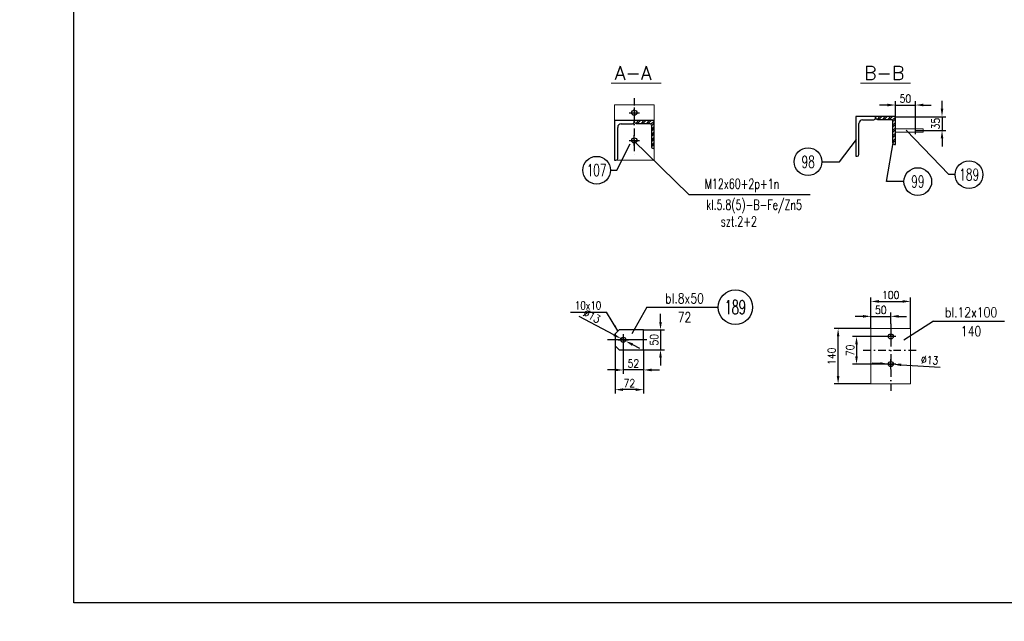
# Model space of a CAD drawing. Header units: millimetres. Extents: x -34919 to 306996, y -293018 to -145733.
# Tile 219 of 256: x 88411 to 90899, y -196130 to -194610. Entities that reach past the tile are written whole.
import ezdxf
from ezdxf.enums import TextEntityAlignment as Align
from ezdxf.lldxf.tags import DXFTag

# ---------------------------------------------------------------- set-up
doc = ezdxf.new("R2010")
doc.units = ezdxf.units.MM
doc.header["$LTSCALE"] = 3
doc.linetypes.add('DASHDOT', pattern=[25.4, 12.7, -6.35, 0, -6.35])
for name, color, linetype in [('CIENKA', 4, 'Continuous'), ('K-wypełnienia', 8, 'Continuous'), ('LAYER0', 7, 'Continuous'), ('OSIE_SYSTEMU', 4, 'CENTER'), ('oznaczenia', 4, 'Continuous'), ('poziome 1', 7, 'Continuous'), ('Prz', 5, 'Continuous'), ('slupki', 7, 'Continuous'), ('TROJKAT', 21, 'Continuous')]:
    doc.layers.add(name, color=color, linetype=linetype)
doc.layers.add('OPISY', color=2, linetype='Continuous', lineweight=13)
doc.layers.add('SIATKA', color=5, linetype='Continuous', lineweight=18)
doc.styles.add('NOVE3', font='romans.shx', dxfattribs={"width": 0.7})
doc.styles.add('R20', font='romans.shx', dxfattribs={"width": 0.85})
doc.styles.add('R40', font='romans.shx', dxfattribs={"width": 0.8, "height": 40})
doc.styles.add('R50', font='romans.shx', dxfattribs={"width": 0.85, "height": 50})
doc.styles.add('ROMANS', font='romans.shx')
doc.styles.add('WYMIAR1', font='ROMANS.shx', dxfattribs={"width": 0.7, "oblique": 15})
doc.styles.add('WYMIARY', font='ROMANS.shx', dxfattribs={"width": 0.75, "oblique": 15})
tags = doc.linetypes.add('CENTER', pattern=[2, 1.25, -0.25, 0.25, -0.25]).pattern_tags.tags
tags[10:11] = [DXFTag(74, 4), DXFTag(75, 0), DXFTag(340, '0'), DXFTag(46, 1.0), DXFTag(50, 0.0), DXFTag(44, 0.0), DXFTag(45, 0.0)]
tags[8:9] = [DXFTag(74, 4), DXFTag(75, 0), DXFTag(340, '0'), DXFTag(46, 1.0), DXFTag(50, 0.0), DXFTag(44, 0.0), DXFTag(45, 0.0)]
tags[6:7] = [DXFTag(74, 4), DXFTag(75, 0), DXFTag(340, '0'), DXFTag(46, 1.0), DXFTag(50, 0.0), DXFTag(44, 0.0), DXFTag(45, 0.0)]
tags[4:5] = [DXFTag(74, 4), DXFTag(75, 0), DXFTag(340, '0'), DXFTag(46, 1.0), DXFTag(50, 0.0), DXFTag(44, 0.0), DXFTag(45, 0.0)]
doc.dimstyles.new('NORM20', dxfattribs={"dimscale": 20, "dimtxt": 2, "dimasz": 1.5, "dimexe": 1, "dimexo": 1, "dimgap": 1, "dimtad": 1, "dimdec": 0, "dimzin": 0, "dimdsep": 46, "dimtxsty": 'WYMIAR1', "dimcen": 1.5, "dimclrd": 4, "dimclre": 4, "dimclrt": 3, "dimadec": 0, "dimazin": 0, "dimtfac": 1, "dimtdec": 0, "dimtmove": 2, "dimatfit": 3, "dimfxl": 1, "dimtolj": 1, "dimtzin": 0, "dimarcsym": 0})
doc.dimstyles.new('Skala 1_10', dxfattribs={"dimscale": 10, "dimtxt": 2, "dimasz": 2, "dimexe": 1, "dimexo": 0, "dimtad": 1, "dimdec": 0, "dimdsep": 46, "dimtxsty": 'R20', "dimcen": 0, "dimclrd": 4, "dimclre": 4, "dimclrt": 3, "dimadec": 0, "dimazin": 0, "dimtfac": 1, "dimtdec": 0, "dimtix": 1, "dimtmove": 0, "dimatfit": 2, "dimfxl": 1, "dimtolj": 1, "dimtzin": 0, "dimarcsym": 0})
pattern_1 = [(45, (883.026, -193395.742), (-6.7351921, 6.7351921), []), (45, (887.516, -193395.742), (-6.7351921, 6.7351921), [])]
pattern_2 = [(45, (1492.623, -193385.698), (-6.7351921, 6.7351921), []), (45, (1497.113, -193385.698), (-6.7351921, 6.7351921), [])]

# ---------------------------------------------------------------- blocks, each defined once
blk = doc.blocks.new('*D1349')
at = {"layer": 'Defpoints', "color": 0, "transparency": 16777216}
for p in [(89935.9, -195432.6, 0), (89987.5, -195443.8), (89935.9, -195494.9)]:
    blk.add_point(p, dxfattribs=at)
at = {"layer": 'LAYER0', "color": 4, "lineweight": -2, "transparency": 16777216}
for p, q in [((89935.9, -195432.6), (89935.9, -195504.9)), ((89987.5, -195443.8), (89987.5, -195504.9)), ((89915.9, -195494.9), (89895.9, -195494.9)), ((89987.5, -195494.9), (89935.9, -195494.9)), ((90007.5, -195494.9), (90027.5, -195494.9))]:
    blk.add_line(p, q, dxfattribs=at)
at = {"layer": 'LAYER0', "color": 4, "transparency": 16777216}
for points in [[(89915.9, -195491.6), (89915.9, -195498.3), (89935.9, -195494.9)], [(90007.5, -195491.6), (90007.5, -195498.3), (89987.5, -195494.9)]]:
    blk.add_solid(points, dxfattribs=at)
at = {"layer": 'LAYER0', "color": 3, "transparency": 16777216, "insert": (89961.7, -195478.7), "char_height": 20, "attachment_point": 5, "style": 'R20'}
blk.add_mtext('\\A1;52', dxfattribs=at)
blk = doc.blocks.new('*D1350')
at = {"layer": 'Defpoints', "color": 0, "transparency": 16777216}
for p in [(89915.5, -195433.8), (89987.5, -195443.8), (89915.5, -195544.6)]:
    blk.add_point(p, dxfattribs=at)
at = {"layer": 'LAYER0', "color": 4, "lineweight": -2, "transparency": 16777216}
for p, q in [((89915.5, -195433.8), (89915.5, -195554.6)), ((89987.5, -195443.8), (89987.5, -195554.6)), ((89967.5, -195544.6), (89935.5, -195544.6))]:
    blk.add_line(p, q, dxfattribs=at)
at = {"layer": 'LAYER0', "color": 4, "transparency": 16777216}
for points in [[(89935.5, -195541.3), (89935.5, -195548), (89915.5, -195544.6)], [(89967.5, -195541.3), (89967.5, -195548), (89987.5, -195544.6)]]:
    blk.add_solid(points, dxfattribs=at)
at = {"layer": 'LAYER0', "color": 3, "transparency": 16777216, "insert": (89951.5, -195528.4), "char_height": 20, "attachment_point": 5, "style": 'R20'}
blk.add_mtext('\\A1;72', dxfattribs=at)
blk = doc.blocks.new('*D1351')
at = {"layer": 'Defpoints', "color": 0, "transparency": 16777216}
for p in [(89930.2, -195415.6), (89941.7, -195421.7)]:
    blk.add_point(p, dxfattribs=at)
at = {"layer": 'LAYER0', "color": 4, "lineweight": -2, "transparency": 16777216}
for p, q in [((89912.5, -195406.3), (89824.7, -195360.2)), ((89941.7, -195421.7), (89930.2, -195415.6)), ((89959.4, -195431), (89977.1, -195440.3))]:
    blk.add_line(p, q, dxfattribs=at)
at = {"layer": 'LAYER0', "color": 4, "transparency": 16777216}
for points in [[(89914, -195403.4), (89910.9, -195409.3), (89930.2, -195415.6)], [(89960.9, -195428), (89957.8, -195433.9), (89941.7, -195421.7)]]:
    blk.add_solid(points, dxfattribs=at)
at = {"layer": 'LAYER0', "color": 3, "transparency": 16777216, "insert": (89856.8, -195358.7), "char_height": 20, "attachment_point": 5, "rotation": 332.2564, "style": 'R20'}
blk.add_mtext('\\A1;∅13', dxfattribs=at)
blk = doc.blocks.new('*D1352')
at = {"layer": 'Defpoints', "color": 0, "transparency": 16777216}
for p in [(89987.5, -195393.5), (89987.5, -195443.8, 0), (90030.1, -195443.8)]:
    blk.add_point(p, dxfattribs=at)
at = {"layer": 'SIATKA', "color": 4, "lineweight": -2, "transparency": 16777216}
for p, q in [((90030.1, -195373.5), (90030.1, -195353.5)), ((89987.5, -195393.5), (90040.1, -195393.5)), ((90030.1, -195393.5), (90030.1, -195443.8)), ((89987.5, -195443.8), (90040.1, -195443.8)), ((90030.1, -195463.8), (90030.1, -195483.8))]:
    blk.add_line(p, q, dxfattribs=at)
at = {"layer": 'SIATKA', "color": 4, "transparency": 16777216}
for points in [[(90026.8, -195373.5), (90033.5, -195373.5), (90030.1, -195393.5)], [(90026.8, -195463.8), (90033.5, -195463.8), (90030.1, -195443.8)]]:
    blk.add_solid(points, dxfattribs=at)
at = {"layer": 'SIATKA', "color": 3, "lineweight": 0, "transparency": 16777216, "insert": (90013.9, -195418.6), "char_height": 20, "attachment_point": 5, "rotation": 90, "style": 'R20'}
blk.add_mtext('\\A1;50', dxfattribs=at)
blk = doc.blocks.new('*D1353')
at = {"layer": 'Defpoints', "color": 0, "transparency": 16777216}
for p in [(90478.8, -195390.3), (90561.7, -195390.3), (90561.7, -195530.3)]:
    blk.add_point(p, dxfattribs=at)
at = {"layer": 'SIATKA', "color": 4, "lineweight": -2, "transparency": 16777216}
for p, q in [((90561.7, -195390.3), (90468.8, -195390.3)), ((90478.8, -195510.3), (90478.8, -195410.3)), ((90561.7, -195530.3), (90468.8, -195530.3))]:
    blk.add_line(p, q, dxfattribs=at)
at = {"layer": 'SIATKA', "color": 4, "transparency": 16777216}
for points in [[(90475.5, -195410.3), (90482.1, -195410.3), (90478.8, -195390.3)], [(90475.5, -195510.3), (90482.1, -195510.3), (90478.8, -195530.3)]]:
    blk.add_solid(points, dxfattribs=at)
at = {"layer": 'SIATKA', "color": 3, "transparency": 16777216, "insert": (90462.5, -195460.3), "char_height": 20, "attachment_point": 5, "rotation": 90, "style": 'R20'}
blk.add_mtext('\\A1;140', dxfattribs=at)
blk = doc.blocks.new('*D1354')
at = {"layer": 'Defpoints', "color": 0, "transparency": 16777216}
for p in [(90661.7, -195321.9), (90561.7, -195390.3), (90661.7, -195390.3)]:
    blk.add_point(p, dxfattribs=at)
at = {"layer": 'SIATKA', "color": 4, "lineweight": -2, "transparency": 16777216}
for p, q in [((90561.7, -195390.3), (90561.7, -195311.9)), ((90581.7, -195321.9), (90641.7, -195321.9)), ((90661.7, -195390.3), (90661.7, -195311.9))]:
    blk.add_line(p, q, dxfattribs=at)
at = {"layer": 'SIATKA', "color": 4, "transparency": 16777216}
for points in [[(90581.7, -195318.5), (90581.7, -195325.2), (90561.7, -195321.9)], [(90641.7, -195318.5), (90641.7, -195325.2), (90661.7, -195321.9)]]:
    blk.add_solid(points, dxfattribs=at)
at = {"layer": 'SIATKA', "color": 3, "lineweight": 0, "transparency": 16777216, "insert": (90611.7, -195305.6), "char_height": 20, "attachment_point": 5, "style": 'R20'}
blk.add_mtext('\\A1;100', dxfattribs=at)
blk = doc.blocks.new('*D1355')
at = {"layer": 'Defpoints', "color": 0, "transparency": 16777216}
for p in [(90598.7, -195410.3), (90525.3, -195480.3), (90598.7, -195480.3)]:
    blk.add_point(p, dxfattribs=at)
at = {"layer": 'SIATKA', "color": 4, "lineweight": -2, "transparency": 16777216}
for p, q in [((90598.7, -195410.3), (90515.3, -195410.3)), ((90525.3, -195430.3), (90525.3, -195460.3)), ((90598.7, -195480.3), (90515.3, -195480.3))]:
    blk.add_line(p, q, dxfattribs=at)
at = {"layer": 'SIATKA', "color": 4, "transparency": 16777216}
for points in [[(90522, -195430.3), (90528.7, -195430.3), (90525.3, -195410.3)], [(90522, -195460.3), (90528.7, -195460.3), (90525.3, -195480.3)]]:
    blk.add_solid(points, dxfattribs=at)
at = {"layer": 'SIATKA', "color": 3, "transparency": 16777216, "insert": (90509.1, -195445.3), "char_height": 20, "attachment_point": 5, "rotation": 90, "style": 'R20'}
blk.add_mtext('\\A1;70', dxfattribs=at)
blk = doc.blocks.new('*D1356')
at = {"layer": 'Defpoints', "color": 0, "transparency": 16777216}
for p in [(90611.7, -195359.5), (90611.7, -195378.7), (90561.7, -195390.3)]:
    blk.add_point(p, dxfattribs=at)
at = {"layer": 'SIATKA', "color": 4, "lineweight": -2, "transparency": 16777216}
for p, q in [((90541.7, -195359.5), (90521.7, -195359.5)), ((90561.7, -195390.3), (90561.7, -195349.5)), ((90561.7, -195359.5), (90611.7, -195359.5)), ((90611.7, -195378.7), (90611.7, -195349.5)), ((90631.7, -195359.5), (90651.7, -195359.5))]:
    blk.add_line(p, q, dxfattribs=at)
at = {"layer": 'SIATKA', "color": 4, "transparency": 16777216}
for points in [[(90541.7, -195356.2), (90541.7, -195362.9), (90561.7, -195359.5)], [(90631.7, -195356.2), (90631.7, -195362.9), (90611.7, -195359.5)]]:
    blk.add_solid(points, dxfattribs=at)
at = {"layer": 'SIATKA', "color": 3, "transparency": 16777216, "insert": (90586.7, -195343.3), "char_height": 20, "attachment_point": 5, "style": 'R20'}
blk.add_mtext('\\A1;50', dxfattribs=at)
blk = doc.blocks.new('*D1357')
at = {"layer": 'Defpoints', "color": 0, "transparency": 16777216}
for p in [(90605.2, -195479.9), (90618.1, -195480.7)]:
    blk.add_point(p, dxfattribs=at)
at = {"layer": 'SIATKA', "color": 4, "lineweight": -2, "transparency": 16777216}
for p, q in [((90585.2, -195478.6), (90565.2, -195477.4)), ((90605.2, -195479.9), (90618.1, -195480.7)), ((90638.1, -195481.9), (90736.6, -195488))]:
    blk.add_line(p, q, dxfattribs=at)
at = {"layer": 'SIATKA', "color": 4, "transparency": 16777216}
for points in [[(90585.4, -195475.3), (90585, -195481.9), (90605.2, -195479.9)], [(90638.3, -195478.6), (90637.9, -195485.2), (90618.1, -195480.7)]]:
    blk.add_solid(points, dxfattribs=at)
at = {"layer": 'SIATKA', "color": 3, "transparency": 16777216, "insert": (90710, -195470.1), "char_height": 20, "attachment_point": 5, "rotation": 356.4557, "style": 'R20'}
blk.add_mtext('\\A1;∅13', dxfattribs=at)
blk = doc.blocks.new('A$C0ED537D3')
at = {"layer": 'poziome 1', "color": 2, "extrusion": (0, 1, 0)}
blk.add_lwpolyline([(0, 0), (-50, 0)], dxfattribs=at)
at = {"layer": 'poziome 1', "color": 2, "extrusion": (-1, 0, 0)}
blk.add_lwpolyline([(3.5, 0), (0, 0)], dxfattribs=at)
for points, elevation in [([(0, 0), (100, 0)], -50), ([(95.5, 0), (17, 0)], -42)]:
    blk.add_lwpolyline(points, dxfattribs=dict(at, elevation=elevation))
at = {"layer": 'poziome 1', "color": 2, "extrusion": (0, 1, 0)}
for points, elevation in [([(-33, 0), (-4.5, 0)], -8), ([(-50, 0), (-46.5, 0)], -100)]:
    blk.add_lwpolyline(points, dxfattribs=dict(at, elevation=elevation))
at = {"layer": 'poziome 1', "color": 2, "extrusion": (0, 0, -1)}
for centre, radius, start, end in [((-4.5, -3.5), 4.5, 270, 0), ((-33, -17), 9, 90, 180), ((-46.5, -95.5), 4.5, 270, 0)]:
    blk.add_arc(centre, radius, start, end, dxfattribs=at)
blk = doc.blocks.new('*D1415')
at = {"layer": 'Defpoints', "color": 0, "transparency": 16777216}
for p in [(90674, -194825.9), (90623.5, -194855.3), (90674, -194899.1, 0)]:
    blk.add_point(p, dxfattribs=at)
at = {"layer": 'SIATKA', "color": 4, "lineweight": -2, "transparency": 16777216}
for p, q in [((90603.5, -194825.9), (90583.5, -194825.9)), ((90623.5, -194855.3), (90623.5, -194815.9)), ((90623.5, -194825.9), (90674, -194825.9)), ((90674, -194899.1), (90674, -194815.9)), ((90694, -194825.9), (90714, -194825.9))]:
    blk.add_line(p, q, dxfattribs=at)
at = {"layer": 'SIATKA', "color": 4, "transparency": 16777216}
for points in [[(90603.5, -194822.5), (90603.5, -194829.2), (90623.5, -194825.9)], [(90694, -194822.5), (90694, -194829.2), (90674, -194825.9)]]:
    blk.add_solid(points, dxfattribs=at)
at = {"layer": 'SIATKA', "color": 3, "transparency": 16777216, "insert": (90648.8, -194809.6), "char_height": 20, "attachment_point": 5, "style": 'R20'}
blk.add_mtext('\\A1;50', dxfattribs=at)
blk = doc.blocks.new('*D1416')
at = {"layer": 'Defpoints', "color": 0, "transparency": 16777216}
for p in [(90623.5, -194855.3), (90674, -194890.3, 0), (90741.3, -194890.3)]:
    blk.add_point(p, dxfattribs=at)
at = {"layer": 'SIATKA', "color": 4, "lineweight": -2, "transparency": 16777216}
for p, q in [((90741.3, -194835.3), (90741.3, -194815.3)), ((90623.5, -194855.3), (90751.3, -194855.3)), ((90741.3, -194855.3), (90741.3, -194890.3)), ((90674, -194890.3), (90751.3, -194890.3)), ((90741.3, -194910.3), (90741.3, -194930.3))]:
    blk.add_line(p, q, dxfattribs=at)
at = {"layer": 'SIATKA', "color": 4, "transparency": 16777216}
for points in [[(90738, -194835.3), (90744.6, -194835.3), (90741.3, -194855.3)], [(90738, -194910.3), (90744.6, -194910.3), (90741.3, -194890.3)]]:
    blk.add_solid(points, dxfattribs=at)
at = {"layer": 'SIATKA', "color": 3, "transparency": 16777216, "insert": (90725.1, -194872.8), "char_height": 20, "attachment_point": 5, "rotation": 90, "style": 'R20'}
blk.add_mtext('\\A1;35', dxfattribs=at)

msp = doc.modelspace()

# ---------------------------------------------------------------- hatches: boundary and pattern name
at = {"layer": 'slupki'}
h = msp.add_hatch(dxfattribs=at)
h.set_pattern_fill('ANSI32', angle=360)
h.set_pattern_definition(pattern_2)
edge = h.paths.add_edge_path()
edge.add_line((90573.531, -194855.253), (90523.531, -194855.253))
edge = h.paths.add_edge_path()
edge.add_line((90540.531, -194863.253), (90569.031, -194863.253))
edge = h.paths.add_edge_path()
edge.add_line((90531.531, -194950.753), (90531.531, -194872.253))
edge = h.paths.add_edge_path()
edge.add_line((90523.531, -194855.253), (90523.531, -194955.253))
edge = h.paths.add_edge_path()
edge.add_ellipse((90540.531, -194872.253), major_axis=(0, 9), ratio=1, start_angle=360, end_angle=450, ccw=False)
edge = h.paths.add_edge_path()
edge.add_ellipse((90527.031, -194950.753), major_axis=(0, 4.5), ratio=1, start_angle=180, end_angle=270, ccw=False)
edge = h.paths.add_edge_path()
edge.add_line((90523.531, -194955.253), (90527.031, -194955.253))
edge = h.paths.add_edge_path()
edge.add_ellipse((90569.031, -194858.753), major_axis=(0, 4.5), ratio=1, start_angle=180, end_angle=270, ccw=False)
edge = h.paths.add_edge_path()
edge.add_line((90573.531, -194858.753), (90573.531, -194855.253))
h = msp.add_hatch(dxfattribs=at)
h.set_pattern_fill('ANSI32', angle=360)
h.set_pattern_definition(pattern_2)
h.paths.add_polyline_path([(90573.904, -194855.253, 0.53206336), (90578.62, -194862.253), (90611.442, -194862.253, -0.41421356), (90616.531, -194867.341), (90616.531, -194920.164, 0.53206336), (90623.531, -194924.88), (90623.531, -194855.253)])
h = msp.add_hatch(dxfattribs=at)
h.set_pattern_fill('ANSI32', angle=360)
h.set_pattern_definition(pattern_1)
edge = h.paths.add_edge_path()
edge.add_line((89963.933, -194865.297), (89913.933, -194865.297))
edge = h.paths.add_edge_path()
edge.add_line((89930.933, -194873.297), (89959.433, -194873.297))
edge = h.paths.add_edge_path()
edge.add_line((89921.933, -194960.797), (89921.933, -194882.297))
edge = h.paths.add_edge_path()
edge.add_line((89913.933, -194865.297), (89913.933, -194965.297))
edge = h.paths.add_edge_path()
edge.add_ellipse((89930.933, -194882.297), major_axis=(0, 9), ratio=1, start_angle=360, end_angle=450, ccw=False)
edge = h.paths.add_edge_path()
edge.add_ellipse((89917.433, -194960.797), major_axis=(0, 4.5), ratio=1, start_angle=180, end_angle=270, ccw=False)
edge = h.paths.add_edge_path()
edge.add_line((89913.933, -194965.297), (89917.433, -194965.297))
edge = h.paths.add_edge_path()
edge.add_ellipse((89959.433, -194868.797), major_axis=(0, 4.5), ratio=1, start_angle=180, end_angle=270, ccw=False)
edge = h.paths.add_edge_path()
edge.add_line((89963.933, -194868.797), (89963.933, -194865.297))
h = msp.add_hatch(dxfattribs=at)
h.set_pattern_fill('ANSI32', angle=360)
h.set_pattern_definition(pattern_1)
h.paths.add_polyline_path([(89963.933, -194865.297), (89963.933, -194867.208, 0.41421356), (89969.022, -194872.297), (90001.845, -194872.297, -0.41421356), (90006.933, -194877.386), (90006.933, -194930.208, 0.41421356), (90012.022, -194935.297), (90013.933, -194935.297), (90013.933, -194865.297)])

# ---------------------------------------------------------------- linework, layer by layer
at = {"color": 4}
for p, q in [((89995.624, -195336.483, 0), (90175.741, -195336.483, 0)), ((90719.368, -195371.635, 0), (90899.485, -195371.635, 0))]:
    msp.add_line(p, q, dxfattribs=at)
at = {"color": 6, "elevation": 0}
for points in [[(89987.482, -195393.497), (89925.482, -195393.497), (89915.482, -195403.497), (89915.482, -195433.797), (89925.482, -195443.797), (89987.482, -195443.797)], [(89987.482, -195443.797), (89987.482, -195393.497)]]:
    msp.add_lwpolyline(points, dxfattribs=at)
at = {"color": 6}
for centre in [(89963.933, -194845.297, 0), (89963.933, -194915.297, 0), (90611.653, -195410.253, 0), (89935.938, -195418.647), (90611.653, -195480.253, 0)]:
    msp.add_circle(centre, 6.5, dxfattribs=at)
at = {"color": 4}
for centre in [(90402.897, -194969.088, 0), (89868.781, -194990.468, 0), (90680.069, -195019.187, 0), (90809.665, -195001.586, 0)]:
    msp.add_circle(centre, 35, dxfattribs=at)
at = {"layer": 'CIENKA', "linetype": 'Continuous'}
for p, q in [((90437.897, -194969.088, 0), (90482.1, -194969.088, 0)), ((89903.781, -194990.468, 0), (89920.007, -194990.468, 0)), ((90774.665, -195001.586, 0), (90758.438, -195001.586, 0)), ((90645.069, -195019.187, 0), (90600.866, -195019.187, 0)), ((89995.624, -195336.483, 0), (89957.249, -195403.681, 0)), ((90719.368, -195371.635, 0), (90644.408, -195419.298, 0))]:
    msp.add_line(p, q, dxfattribs=at)
at = {"layer": 'CIENKA', "linetype": 'Continuous', "elevation": 0, "flags": 128}
for points in [[(90482.1, -194969.088), (90525.428, -194912.659)], [(90758.438, -195001.586), (90650.876, -194889.366)], [(89920.007, -194990.468), (89953.384, -194924.172)], [(90600.866, -195019.187), (90618.922, -194916.147)]]:
    msp.add_lwpolyline(points, dxfattribs=at)
at = {"layer": 'K-wypełnienia', "color": 1, "linetype": 'Continuous'}
msp.add_circle((90219.307, -195336.483, 0), 43.566, dxfattribs=at)
at = {"layer": 'OPISY', "color": 1, "elevation": 0, "flags": 128}
for points in [[(90031.63, -194770.897), (89905.4, -194770.897)], [(90661.514, -194770.897), (90535.284, -194770.897)]]:
    msp.add_lwpolyline(points, dxfattribs=at)
at = {"layer": 'OSIE_SYSTEMU', "color": 4, "elevation": 0, "flags": 128}
msp.add_lwpolyline([(89995.277, -195418.647), (89896.191, -195418.647)], dxfattribs=at)
at = {"layer": 'oznaczenia'}
msp.add_line((89802.784, -195349.074, 0), (89893.965, -195349.074, 0), dxfattribs=at)
at = {"layer": 'poziome 1', "color": 2, "elevation": 0}
for points in [[(90623.531, -194855.253), (90573.531, -194855.253), (90573.531, -194857.164, 0.41421356), (90578.62, -194862.253), (90611.442, -194862.253, -0.41421356), (90616.531, -194867.341), (90616.531, -194920.164, 0.41421356), (90621.62, -194925.253), (90623.531, -194925.253)], [(90013.933, -194865.297), (89963.933, -194865.297), (89963.933, -194867.208, 0.41421356), (89969.022, -194872.297), (90001.845, -194872.297, -0.41421356), (90006.933, -194877.386), (90006.933, -194930.208, 0.41421356), (90012.022, -194935.297), (90013.933, -194935.297)]]:
    msp.add_lwpolyline(points, format="xyb", close=True, dxfattribs=at)
at = {"layer": 'Prz', "elevation": 0}
msp.add_lwpolyline([(92648.215, -196083.303), (88548.215, -196083.303), (88548.215, -193183.303), (92648.215, -193183.303)], close=True, dxfattribs=at)
at = {"layer": 'SIATKA', "color": 3}
msp.add_line((90673.987, -194882.253, 0), (90673.987, -194898.253, 0), dxfattribs=at)
at = {"layer": 'SIATKA', "color": 6, "elevation": 0}
for points in [[(90013.933, -194965.297), (90013.933, -194825.297), (89913.933, -194825.297), (89913.933, -194965.297), (90013.933, -194965.297)], [(90561.653, -195530.253), (90561.653, -195390.253), (90661.653, -195390.253), (90661.653, -195530.253), (90561.653, -195530.253)]]:
    msp.add_lwpolyline(points, dxfattribs=at)
msp.add_lwpolyline([(90623.531, -194894.253), (90693.531, -194894.253), (90693.531, -194886.253), (90623.531, -194886.253)], close=True, dxfattribs=at)
at = {"layer": 'slupki', "color": 4, "linetype": 'DASHDOT'}
msp.add_line((89935.938, -195404.647, 0), (89935.938, -195432.647, 0), dxfattribs=at)
at = {"layer": 'slupki', "color": 4, "linetype": 'DASHDOT', "ltscale": 0.5, "elevation": 0}
for points in [[(89963.933, -194808.392), (89963.933, -194952.868)], [(90611.653, -195378.748), (90611.653, -195547.671)], [(90542.191, -195445.253), (90681.114, -195445.253)]]:
    msp.add_lwpolyline(points, dxfattribs=at)
at = {"layer": 'slupki', "color": 4, "linetype": 'DASHDOT', "elevation": 0, "flags": 128}
for points in [[(89963.933, -194832.297), (89963.933, -194858.297)], [(89950.933, -194845.297), (89976.933, -194845.297)], [(89963.933, -194928.297), (89963.933, -194902.297)], [(89950.933, -194915.297), (89976.933, -194915.297)], [(90624.653, -195410.253), (90598.653, -195410.253)], [(90611.653, -195397.253), (90611.653, -195423.253)], [(90624.653, -195480.253), (90598.653, -195480.253)], [(90611.653, -195493.253), (90611.653, -195467.253)]]:
    msp.add_lwpolyline(points, dxfattribs=at)
at = {"layer": 'slupki', "color": 4, "linetype": 'DASHDOT', "elevation": 0}
msp.add_lwpolyline([(89922.938, -195418.647), (89948.938, -195418.647)], dxfattribs=at)
at = {"layer": 'TROJKAT', "color": 4, "linetype": 'Continuous'}
for p, q in [((89961.969, -194915.873, 0), (90101.434, -195051.601, 0)), ((90101.434, -195051.601, 0), (90408.482, -195051.601, 0))]:
    msp.add_line(p, q, dxfattribs=at)

# ---------------------------------------------------------------- block references
at = {"layer": 'SIATKA', "color": 3, "xscale": -1}
for p in [(90573.531, -194855.253, 0), (89963.933, -194865.297, 0)]:
    msp.add_blockref('A$C0ED537D3', p, dxfattribs=at)

# ---------------------------------------------------------------- texts
at = {"color": 3, "style": 'WYMIARY', "width": 0.65}
for s, p in [('98', (90402.897, -194969.088, 0)), ('107', (89868.781, -194990.468, 0)), ('189', (90809.665, -195001.586, 0)), ('99', (90680.069, -195019.187, 0))]:
    msp.add_text(s, height=30, dxfattribs=at).set_placement(p, align=Align.MIDDLE)
at = {"color": 20, "insert": (33837.901, -182331.101), "char_height": 300, "width": 16331.01415, "attachment_point": 1, "style": 'NOVE3'}
msp.add_mtext('{\\C1;Wytyczne montażowe\\P\\H0.83333x;\\C3;Podczas montażu należy bezwzględnie przestrzegać dopuszczalnych tolerancji z uwagi na ścisłe dopasowanie elementów amortyzujących ugięcia dźwigarów przekrycia auli.\\P\\H1.2x;\\C1;\\PZabezpieczenia antykorozyjne.\\C256;\\P\\H0.83333x;\\C3;Wszystkie elementy stalowe konstrukcji należy poddać ocynkowaniu ogniowemu.\\PKonstrukcje przeznaczone do cynkowania ogniowego powinny odpowiadać następującym warunkom:\\P\\pl900;^I1. Spoiny powinny być wykonane metodą półautomatyczną w osłonie gazów ochronnych. Nie zaleca się spawania elektrodą otuloną, ze względu na złą jakość powłoki cynkowej na spoinach.\\P^I2. Powierzchnia konstrukcji powinna być wolna od: zawalcowań, zgorzelin, odprysków po spawaniu, ostrych krawędzi, zanieczyszczeń farbami, olejami, emulsjami oraz innymi materiałami stosowanymi przy trasowaniu, znakowaniu, spawaniu, wierceniu itp. W przypadku spawania elektrodą należy dokładnie usunąć otulinę spawalniczą w celu zminimalizowania wad powłoki. Po ocynkowaniu uwydatnią się wady jakości powierzchni stali np. zawalcowania, rysy traserskie, zeszlifowania, pory, odpryski spawalnicze, wadliwe spoiny.\\P^I3. Elementy konstrukcyjne powinny posiadać odpowiednie otwory technologiczne do odpowietrzenia, swobodnego przepływu cynku zewnątrz i wewnątrz elementu oraz do podwieszenia (mogą być przyspawane uchwyty z blachy z otworami).\\P^I4. W przypadku powierzchni spawanych na zakładkę, spoina powinna być szczelna ze wszystkich stron (spawana na około), a nakładki szczelnie przylegać do konstrukcji. Przekroje skrzynkowe oraz powierzchnie nakładające się mogą powodować uszkodzenie konstrukcji - pękanie spoin.\\P^I5. Każdy element konstrukcyjny powinien składać się z jednego gatunku stali.\\P^I6. Konstrukcje nie powinny posiadać małych szczelin lub wnęk. Spoiny powinny być szczelne i zamknięte wokół elementu, ponieważ w przeciwnym przypadku mogą po cynkowaniu wylewać się z nich resztki topnika i kwasu pogarszając jakość powłoki (tzw. "krwawe wycieki").\\P^I7. Naddatek wymiarowy dla otworów pod śruby powinien wynosić 1 - 2 mm.\\PTermiczne oddziaływanie kąpieli cynkowej uwalnia w elementach naprężenia wewnętrzne, co może powodować odkształcenia. Szczególnie uwidacznia się to w elementach spawanych. Dotyczy to także dwuteowników spawanych, których odkształcenia po cynkowaniu mogą przekroczyć dopuszczalne normy, oraz nie usztywnionych arkuszy blach i otwartych kształtowników giętych.\\P\\C256;\\P\\pl0;\\H1.2x;\\C1;Malowanie konstrukcji.\\P\\H0.83333x;\\C3;Wszystkie elementy stalowe konstrukcji należy pomalować proszkowo na kolor RAL 9011}', dxfattribs=at)
at = {"layer": 'OPISY', "color": 1, "style": 'ROMANS'}
for s, p in [('A-A', (89914.358, -194762.442, 0)), ('B-B', (90544.242, -194762.442, 0))]:
    msp.add_text(s, height=35, dxfattribs=at).set_placement(p)
at = {"layer": 'OPISY', "color": 3, "style": 'ROMANS', "width": 0.7}
for s, p in [('M12x60+2p+1n', (90236.119, -195037.216, 0)), ('kl.5.8(5)-B-Fe/Zn5', (90266.532, -195090.296, 0)), ('szt.2+2', (90228.116, -195132.428, 0))]:
    msp.add_text(s, height=25, dxfattribs=at).set_placement(p, align=Align.CENTER)
at = {"layer": 'OPISY', "width": 0.8}
for s, height, style, p in [('bl.8x50', 25, 'R50', (90090.896, -195314.27, 0)), ('10x10', 20, 'R40', (89847.152, -195332.01, 0)), ('bl.12x100', 25, 'R50', (90814.64, -195349.422, 0)), ('72', 25, 'R50', (90090.896, -195361.871, 0)), ('140', 25, 'R50', (90814.64, -195397.024, 0))]:
    msp.add_text(s, height=height, dxfattribs=dict(at, style=style)).set_placement(p, align=Align.MIDDLE)
at = {"layer": 'OPISY', "color": 2, "style": 'R50', "width": 0.6}
msp.add_text('189', height=35, dxfattribs=at).set_placement((90218.915, -195336.274, 0), align=Align.MIDDLE)

# ---------------------------------------------------------------- dimensions: what is measured, and where the dimension line sits
at = {"layer": 'LAYER0', "color": 1}
dim = msp.add_diameter_dim_2p(p1=(89941.691, -195421.673), p2=(89930.185, -195415.621), dimstyle='Skala 1_10', dxfattribs=at)
dim.commit()
dim.dimension.update_dxf_attribs({"geometry": '*D1351', "text_midpoint": (89849.255, -195373.053), "dimtype": 163})
for base, p2, picture, middle in [((89935.938, -195494.918, 0), (89935.938, -195432.647, 0), '*D1349', (89961.71, -195478.668, 0)), ((89915.482, -195544.635, 0), (89915.482, -195433.797, 0), '*D1350', (89951.482, -195528.385, 0))]:
    dim = msp.add_linear_dim(base=base, p1=(89987.482, -195443.797, 0), p2=p2, angle=180, dimstyle='Skala 1_10', dxfattribs=at)
    dim.commit()
    dim.dimension.update_dxf_attribs({"geometry": picture, "text_midpoint": middle})
at = {"layer": 'SIATKA', "color": 3}
for base, p1, p2, picture, middle in [((90673.987, -194825.853, 0), (90623.531, -194855.253, 0), (90673.987, -194899.06, 0), '*D1415', (90648.759, -194809.603, 0)), ((90611.653, -195359.536, 0), (90561.653, -195390.253, 0), (90611.653, -195378.748, 0), '*D1356', (90586.653, -195343.286, 0))]:
    dim = msp.add_linear_dim(base=base, p1=p1, p2=p2, dimstyle='Skala 1_10', dxfattribs=at)
    dim.commit()
    dim.dimension.update_dxf_attribs({"geometry": picture, "text_midpoint": middle})
for base, p1, p2, picture, middle in [((90741.316, -194890.253, 0), (90623.531, -194855.253, 0), (90673.987, -194890.253, 0), '*D1416', (90725.066, -194872.753, 0)), ((90478.786, -195390.253, 0), (90561.653, -195530.253, 0), (90561.653, -195390.253, 0), '*D1353', (90462.536, -195460.253, 0)), ((90525.326, -195480.253, 0), (90598.653, -195410.253, 0), (90598.653, -195480.253, 0), '*D1355', (90509.076, -195445.253, 0))]:
    dim = msp.add_linear_dim(base=base, p1=p1, p2=p2, angle=90, dimstyle='Skala 1_10', dxfattribs=at)
    dim.commit()
    dim.dimension.update_dxf_attribs({"geometry": picture, "text_midpoint": middle})
at = {"layer": 'SIATKA', "color": 3, "lineweight": 0}
dim = msp.add_linear_dim(base=(90661.653, -195321.856, 0), p1=(90561.653, -195390.253, 0), p2=(90661.653, -195390.253, 0), dimstyle='Skala 1_10', dxfattribs=at)
dim.commit()
dim.dimension.update_dxf_attribs({"geometry": '*D1354', "text_midpoint": (90611.653, -195305.606, 0)})
at = {"layer": 'SIATKA', "color": 42, "lineweight": 0}
dim = msp.add_linear_dim(base=(90030.144, -195443.797, 0), p1=(89987.482, -195393.497, 0), p2=(89987.482, -195443.797), angle=90, dimstyle='Skala 1_10', dxfattribs=at)
dim.commit()
dim.dimension.update_dxf_attribs({"geometry": '*D1352', "text_midpoint": (90013.894, -195418.647, 0)})
at = {"layer": 'SIATKA', "color": 3}
dim = msp.add_diameter_dim_2p(p1=(90605.165, -195479.852, 0), p2=(90618.14, -195480.655, 0), dimstyle='Skala 1_10', dxfattribs=at)
dim.commit()
dim.dimension.update_dxf_attribs({"geometry": '*D1357', "text_midpoint": (90708.963, -195486.281, 0), "dimtype": 163})

# ---------------------------------------------------------------- leaders
at = {"layer": 'oznaczenia'}
msp.add_leader([(89922.496, -195396.484, 0), (89893.965, -195349.074, 0)], dimstyle='NORM20', override={"dimscale": 10, "dimcen": 17687.954211}, dxfattribs=at)

doc.saveas('drawing.dxf')
